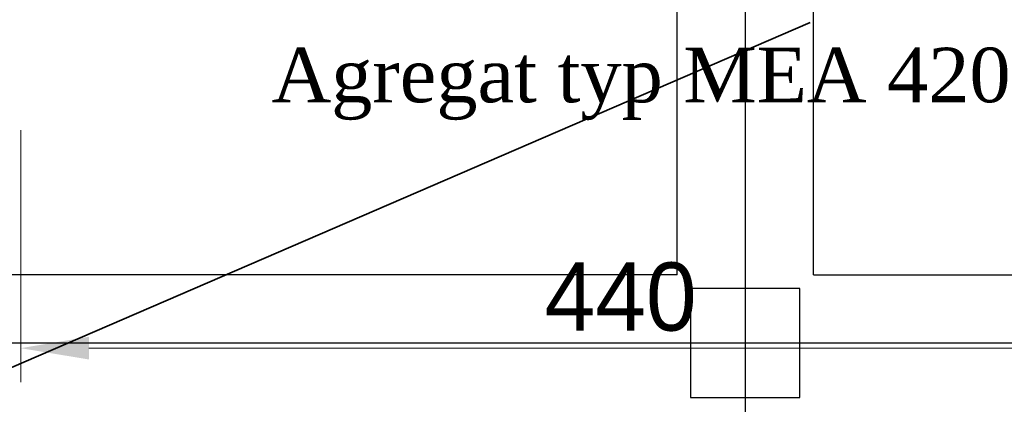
# Model space of a CAD drawing. Header units: centimetres. Extents: x -156440 to 298236, y -263599 to 81430.
# Tile 61 of 170: x 143364 to 146974, y -121457 to -120046. Entities that reach past the tile are written whole.
import ezdxf

# ---------------------------------------------------------------- set-up
doc = ezdxf.new("R2010")
doc.units = ezdxf.units.CM
doc.header["$LTSCALE"] = 50
doc.linetypes.add('Kondygnacja -2$0$HIDDEN2', pattern=[4.7625, 3.175, -1.5875])
doc.linetypes.add('Osie rzutów$0$DASHDOT2', pattern=[12.7, 6.35, -3.175, 0, -3.175])
for name, color, linetype, lineweight in [('bgde_fundamenty pod urządzenia', 7, 'Continuous', 35), ('bgde_maszynownia blokowo', 2, 'Continuous', 35), ('I-WL_OPISY', 4, 'Continuous', 18), ('Kondygnacja -2$0$_SP KORYTA', 8, 'Continuous', 25)]:
    doc.layers.add(name, color=color, linetype=linetype, lineweight=lineweight)
for name, color, linetype in [('Freon_opisy', 2, 'Continuous'), ('Kondygnacja -2$0$ARCH_KONSTR_POWYŻEJ RZUTU_IST', 8, 'Kondygnacja -2$0$HIDDEN2'), ('Kondygnacja -2$0$ARCH_ŻELBET_IST', 9, 'Continuous'), ('Osie rzutów$0$ARCH_INFO_OSIE_IST', 8, 'Osie rzutów$0$DASHDOT2')]:
    doc.layers.add(name, color=color, linetype=linetype)
doc.layers.get('bgde_maszynownia blokowo').off()
doc.styles.add('TIMES', font='TIMES.TTF', dxfattribs={"width": 0.7})

# ---------------------------------------------------------------- blocks, each defined once
blk = doc.blocks.new('Osie rzutów')
at = {"layer": 'Osie rzutów$0$ARCH_INFO_OSIE_IST', "ltscale": 10}
for p, q in [((6860, 12510), (6860, 4623.26)), ((4436.04, 9800), (15156.54, 9800))]:
    blk.add_line(p, q, dxfattribs=at)
blk = doc.blocks.new('Kondygnacja -2$0$konstukcja stropu -2')
at = {"layer": 'Kondygnacja -2$0$ARCH_KONSTR_POWYŻEJ RZUTU_IST', "ltscale": 10}
for p, q in [((6835, 9825), (6835, 10375)), ((6885, 9825), (6885, 10375)), ((6835, 9825), (6305, 9825)), ((6885, 9825), (7415, 9825))]:
    blk.add_line(p, q, dxfattribs=at)
blk = doc.blocks.new('A$C45891BCF')
at = {"layer": 'I-WL_OPISY', "ltscale": 0.1}
for p, q in [((334.31, 78.04, -348), (334.31, -14.4, -348)), ((359.31, -1.9, -348), (749.31, -1.9, -348))]:
    blk.add_line(p, q, dxfattribs=at)
at = {"layer": 'I-WL_OPISY'}
blk.add_solid([(359.31, 2.27, -348), (359.31, -6.06, -348), (334.31, -1.9, -348)], dxfattribs=at)
at = {"layer": 'Freon_opisy', "style": 'TIMES'}
blk.add_text('Agregat typ MEA 4202-V PU', height=20, dxfattribs=at).set_placement((426.35, 88.31, -348))
at = {"layer": 'I-WL_OPISY', "insert": (554.31, 16.85, -348), "char_height": 25, "attachment_point": 5}
blk.add_mtext('440', dxfattribs=at)

msp = doc.modelspace()

# ---------------------------------------------------------------- linework, layer by layer
at = {"layer": 'bgde_fundamenty pod urządzenia'}
msp.add_line((146263.065, -120055.61, -3480), (142279.91, -121777.29), dxfattribs=at)
at = {"layer": 'Kondygnacja -2$0$ARCH_ŻELBET_IST', "ltscale": 4, "elevation": -3480}
msp.add_lwpolyline([(145824.241, -121431.769), (146224.241, -121431.769), (146224.241, -121031.769), (145824.241, -121031.769)], close=True, dxfattribs=at)

# ---------------------------------------------------------------- block references
at = {"layer": 'bgde_maszynownia blokowo', "xscale": 10, "yscale": 10, "zscale": 10}
msp.add_blockref('A$C45891BCF', (140024.241, -121231.769), dxfattribs=at)
at = {"layer": 'Kondygnacja -2$0$_SP KORYTA', "xscale": 10, "yscale": 10, "zscale": 10}
msp.add_blockref('Kondygnacja -2$0$konstukcja stropu -2', (77424.241, -219231.769, -3480), dxfattribs=at)
at = {"layer": 'Osie rzutów$0$ARCH_INFO_OSIE_IST', "xscale": 10, "yscale": 10, "zscale": 10}
msp.add_blockref('Osie rzutów', (77424.241, -219231.769), dxfattribs=at)

doc.saveas('drawing.dxf')
